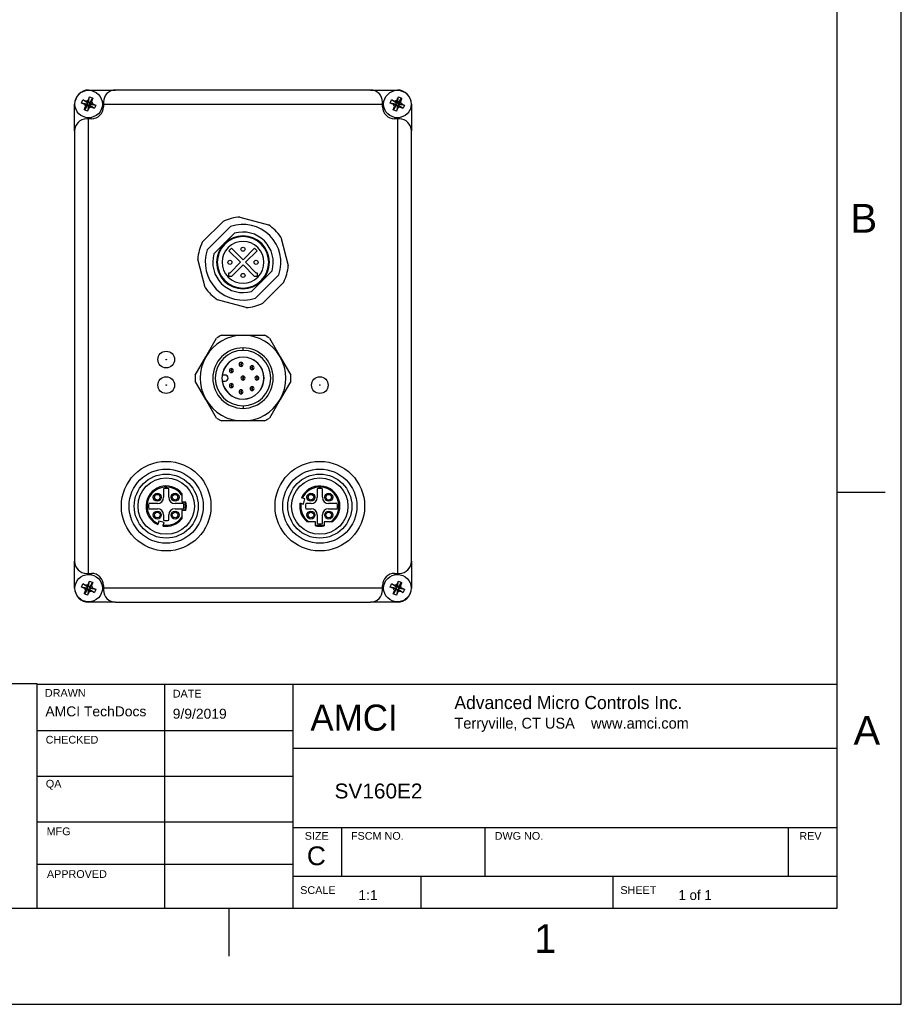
# Model space of a CAD drawing. Extents: x 0 to 21, y 0 to 16.
# Tile 3 of 4: x 14.1 to 21, y 0 to 7.7. Entities that reach past the tile are written whole.
import ezdxf

# ---------------------------------------------------------------- set-up
doc = ezdxf.new("R2010")
doc.units = 0
doc.header["$MEASUREMENT"] = 0
for name, color, linetype in [('CONTINUOUS', 7, 'CONTINUOUS'), ('TANGENT_EDGES', 7, 'CONTINUOUS'), ('VISIBLE', 7, 'CONTINUOUS')]:
    doc.layers.add(name, color=color, linetype=linetype)

# ---------------------------------------------------------------- blocks, each defined once
blk = doc.blocks.new('BLOCK0')
at = {"layer": 'CONTINUOUS'}
for p, q in [((21, 0), (21, 16)), ((20.5, 0.75), (20.5, 15.25)), ((20.5, 4), (20.875, 4)), ((14.25, 2.5021), (12.2228, 2.5021)), ((14.25, 2.5), (20.5, 2.5)), ((14.25, 0.75), (14.25, 2.5)), ((15.2463, 2.5), (15.2463, 0.75)), ((16.25, 0.75), (16.25, 2.5)), ((14.25, 2.1376), (16.25, 2.1376)), ((16.25, 2), (20.5, 2)), ((14.25, 1.7814), (16.25, 1.7814)), ((14.25, 1.4252), (16.25, 1.4252)), ((16.25, 1.38), (20.5, 1.38)), ((16.63, 1), (16.63, 1.38)), ((17.75, 1), (17.75, 1.38)), ((20.12, 1), (20.12, 1.38)), ((14.25, 1.0939), (16.25, 1.0939)), ((16.25, 1), (20.5, 1)), ((17.25, 0.75), (17.25, 1)), ((18.75, 0.75), (18.75, 1)), ((0.5, 0.75), (20.5, 0.75)), ((15.75, 0.375), (15.75, 0.75)), ((0, 0), (21, 0))]:
    blk.add_line(p, q, dxfattribs=at)
at = {"layer": 'CONTINUOUS', "attachment_point": 4}
for s, insert, char_height in [('{\\fArial|b0|i0|c0|p0;\\C7;B}{\\fArial|b0|i0|c0|p0;\\C7;}', (20.6026, 6.1387), 0.224044), ('{\\fArial|b0|i0|c0|p0;\\C7;DRAWN}{\\fArial|b0|i0|c0|p0;\\C7;}', (14.3114, 2.4323), 0.06032), ('{\\fArial|b0|i0|c0|p0;\\C7;DATE}{\\fArial|b0|i0|c0|p0;\\C7;}', (15.3098, 2.4262), 0.06032), ('{\\fZurich BlkEx BT|b0|i0|c0|p0;\\C7;Advanced Micro Controls Inc.}{\\fZurich BlkEx BT|b0|i0|c0|p0;\\C7;\\P}{\\fZurich BlkEx BT|b0|i0|c0|p0;\\C7;\\H0.8333333x;Terryville, CT USA    www.amci.com}{\\fMS Shell Dlg|b0|i0|c0|p0;\\C7;\\H0.75x;}', (17.5098, 2.2677), 0.1019406), ('{\\fArial|b0|i0|c0|p0;\\C7;AMCI TechDocs}{\\fArial|b0|i0|c0|p0;\\C7;}', (14.3153, 2.2873), 0.077554), ('{\\fArial|b0|i0|c0|p0;\\C7;9/9/2019}{\\fArial|b0|i0|c0|p0;\\C7;}', (15.3098, 2.2689), 0.077554), ('{\\fZurich BlkEx BT|b0|i0|c0|p0;\\C7;AMCI}{\\fMS Shell Dlg|b0|i0|c0|p0;\\C7;\\H0.375x;}', (16.3848, 2.2377), 0.203881), ('{\\fArial|b0|i0|c0|p0;\\C7;A}{\\fArial|b0|i0|c0|p0;\\C7;}', (20.6264, 2.1387), 0.224044), ('{\\fArial|b0|i0|c0|p0;\\C7;CHECKED}{\\fArial|b0|i0|c0|p0;\\C7;}', (14.3171, 2.0661), 0.06032), ('{\\fArial|b0|i0|c0|p0;\\C7;QA}{\\fArial|b0|i0|c0|p0;\\C7;}', (14.3185, 1.7144), 0.06032), ('{\\fArial|b0|i0|c0|p0;\\C7;SV160E2}{\\fArial|b0|i0|c0|p0;\\C7;}', (16.5737, 1.6651), 0.116331), ('{\\fArial|b0|i0|c0|p0;\\C7;MFG}{\\fArial|b0|i0|c0|p0;\\C7;}', (14.3248, 1.3506), 0.06032), ('{\\fArial|b0|i0|c0|p0;\\C7;SIZE}{\\fArial|b0|i0|c0|p0;\\C7;}', (16.3409, 1.3151), 0.06032), ('{\\fArial|b0|i0|c0|p0;\\C7;FSCM NO.}{\\fArial|b0|i0|c0|p0;\\C7;}', (16.7019, 1.3151), 0.06032), ('{\\fArial|b0|i0|c0|p0;\\C7;DWG NO.}{\\fArial|b0|i0|c0|p0;\\C7;}', (17.824, 1.3151), 0.06032), ('{\\fArial|b0|i0|c0|p0;\\C7;REV}{\\fArial|b0|i0|c0|p0;\\C7;}', (20.2035, 1.3151), 0.06032), ('{\\fArial|b0|i0|c0|p0;\\C7;C}{\\fArial|b0|i0|c0|p0;\\C7;}', (16.3576, 1.1588), 0.14649), ('{\\fArial|b0|i0|c0|p0;\\C7;}', (18.0357, 1.1449), 0.077554), ('{\\fArial|b0|i0|c0|p0;\\C7;APPROVED}{\\fArial|b0|i0|c0|p0;\\C7;}', (14.3272, 1.0169), 0.06032), ('{\\fArial|b0|i0|c0|p0;\\C7;SCALE}{\\fArial|b0|i0|c0|p0;\\C7;}', (16.3053, 0.8917), 0.06032), ('{\\fArial|b0|i0|c0|p0;\\C7;SHEET}{\\fArial|b0|i0|c0|p0;\\C7;}', (18.8058, 0.8917), 0.06032), ('{\\fArial|b0|i0|c0|p0;\\C7;1:1}{\\fMS Shell Dlg|b0|i0|c0|p0;\\C7;}', (16.7598, 0.8527), 0.077554), ('{\\fMS Shell Dlg|b0|i0|c0|p0;\\C7;1 of 1}{\\fMS Shell Dlg|b0|i0|c0|p0;\\C7;}', (19.2598, 0.8527), 0.077554), ('{\\fArial|b0|i0|c0|p0;\\C7;1}{\\fArial|b0|i0|c0|p0;\\C7;}', (18.1324, 0.5137), 0.224044)]:
    blk.add_mtext(s, dxfattribs=dict(at, insert=insert, char_height=char_height))

msp = doc.modelspace()

# ---------------------------------------------------------------- linework, layer by layer
at = {"layer": 'TANGENT_EDGES'}
for p, q in [((14.7686, 7.0313), (16.9486, 7.0313)), ((14.653, 3.3657), (14.653, 6.9157)), ((17.0642, 6.9157), (17.0642, 3.3657)), ((15.8586, 5.1072), (15.8586, 5.1269)), ((15.8435, 5.0137), (15.8435, 5.0019)), ((15.7678, 4.9654), (15.7678, 4.9536)), ((15.7678, 4.9457), (15.7678, 4.9339)), ((15.8435, 4.994), (15.8435, 4.9822)), ((15.9296, 4.9882), (15.9296, 4.9763)), ((15.9296, 4.9685), (15.9296, 4.9567)), ((15.7678, 4.8475), (15.7678, 4.8357)), ((15.8586, 4.9065), (15.8586, 4.8946)), ((15.8586, 4.8868), (15.8586, 4.875)), ((15.9668, 4.9065), (15.9668, 4.8946)), ((15.9668, 4.8868), (15.9668, 4.875)), ((15.7678, 4.8278), (15.7678, 4.816)), ((15.8435, 4.7992), (15.8435, 4.7874)), ((15.8435, 4.7796), (15.8435, 4.7677)), ((15.9296, 4.8247), (15.9296, 4.8129)), ((15.9296, 4.8051), (15.9296, 4.7932)), ((15.8586, 4.6742), (15.8586, 4.6545)), ((16.9486, 3.2501), (14.7686, 3.2501))]:
    msp.add_line(p, q, dxfattribs=at)
for centre in [(15.2586, 5.0357), (15.2586, 4.8357), (16.4586, 4.8357)]:
    msp.add_circle(centre, 0.00175, dxfattribs=at)
for centre, radius, start, end in [((15.8435, 4.9979), 0.00394, 90, 270), ((15.8435, 4.9979), 0.00394, 270, 90), ((15.7678, 4.9497), 0.00394, 90, 270), ((15.7678, 4.9497), 0.00394, 270, 90), ((15.9296, 4.9724), 0.00394, 90, 270), ((15.9296, 4.9724), 0.00394, 270, 90), ((15.8586, 4.8907), 0.00394, 90, 270), ((15.8586, 4.8907), 0.00394, 270, 90), ((15.9668, 4.8907), 0.00394, 90, 270), ((15.9668, 4.8907), 0.00394, 270, 90), ((15.7678, 4.8317), 0.00394, 90, 270), ((15.7678, 4.8317), 0.00394, 270, 90), ((15.8435, 4.7835), 0.00394, 90, 270), ((15.8435, 4.7835), 0.00394, 270, 90), ((15.9296, 4.809), 0.00394, 90, 270), ((15.9296, 4.809), 0.00394, 270, 90), ((15.2586, 3.8907), 0.1496, 35.3345, 245.55873), ((16.4586, 3.8907), 0.1496, 305.3345, 155.55873), ((15.2586, 3.8907), 0.1496, 346.68743, 13.31257), ((16.4586, 3.8907), 0.1496, 171.44127, 234.6655), ((15.2586, 3.8907), 0.1496, 261.44127, 324.6655), ((16.4586, 3.8907), 0.1496, 256.68743, 283.31257)]:
    msp.add_arc(centre, radius, start, end, dxfattribs=at)
at = {"layer": 'VISIBLE'}
for p, q in [((14.6528, 7.0442), (14.661, 7.0865)), ((14.653, 7.1407), (14.8626, 7.1407)), ((14.6622, 7.0403), (14.6863, 7.0759)), ((16.8546, 7.1407), (14.8626, 7.1407)), ((16.8546, 7.1407), (17.0642, 7.1407)), ((17.064, 7.0442), (17.0722, 7.0865)), ((17.0734, 7.0403), (17.0975, 7.0759)), ((14.5436, 6.8217), (14.5436, 7.0313)), ((14.6401, 7.0311), (14.5978, 7.0393)), ((14.644, 7.0406), (14.6083, 7.0647)), ((14.6437, 7.0224), (14.6196, 6.9867)), ((14.6459, 7.0287), (14.6234, 7.0279)), ((14.6461, 7.0282), (14.6297, 7.0129)), ((14.6498, 7.0381), (14.6345, 7.0546)), ((14.644, 7.0406), (14.6401, 7.0311)), ((14.6401, 7.0311), (14.6459, 7.0287)), ((14.6461, 7.0282), (14.6437, 7.0224)), ((14.6437, 7.0224), (14.6532, 7.0184)), ((14.6498, 7.0381), (14.644, 7.0406)), ((14.6532, 7.0184), (14.645, 6.9761)), ((14.6459, 7.0287), (14.6461, 7.0282)), ((14.6503, 7.0384), (14.6495, 7.0608)), ((14.6503, 7.0384), (14.6498, 7.0381)), ((14.6528, 7.0442), (14.6503, 7.0384)), ((14.6622, 7.0403), (14.6528, 7.0442)), ((14.6532, 7.0184), (14.6556, 7.0243)), ((14.6556, 7.0243), (14.6561, 7.0245)), ((14.6556, 7.0243), (14.6564, 7.0018)), ((14.6561, 7.0245), (14.6619, 7.0221)), ((14.6561, 7.0245), (14.6714, 7.008)), ((14.6598, 7.0344), (14.6763, 7.0497)), ((14.6598, 7.0344), (14.6622, 7.0403)), ((14.66, 7.0339), (14.6598, 7.0344)), ((14.66, 7.0339), (14.6825, 7.0347)), ((14.6658, 7.0315), (14.66, 7.0339)), ((14.6619, 7.0221), (14.6658, 7.0315)), ((14.6619, 7.0221), (14.6976, 6.9979)), ((14.6658, 7.0315), (14.7081, 7.0233)), ((14.7686, 7.0467), (14.7686, 7.0313)), ((14.7686, 7.0313), (14.7686, 7.0097)), ((16.9486, 7.0313), (16.9486, 7.0467)), ((16.9486, 7.0097), (16.9486, 7.0313)), ((17.0513, 7.0311), (17.009, 7.0393)), ((17.0552, 7.0406), (17.0195, 7.0647)), ((17.0549, 7.0224), (17.0308, 6.9867)), ((17.0571, 7.0287), (17.0346, 7.0279)), ((17.0573, 7.0282), (17.0409, 7.0129)), ((17.061, 7.0381), (17.0457, 7.0546)), ((17.0552, 7.0406), (17.0513, 7.0311)), ((17.0513, 7.0311), (17.0571, 7.0287)), ((17.0573, 7.0282), (17.0549, 7.0224)), ((17.0549, 7.0224), (17.0644, 7.0184)), ((17.061, 7.0381), (17.0552, 7.0406)), ((17.0644, 7.0184), (17.0562, 6.9761)), ((17.0571, 7.0287), (17.0573, 7.0282)), ((17.0615, 7.0384), (17.0607, 7.0608)), ((17.0615, 7.0384), (17.061, 7.0381)), ((17.064, 7.0442), (17.0615, 7.0384)), ((17.0734, 7.0403), (17.064, 7.0442)), ((17.0644, 7.0184), (17.0668, 7.0243)), ((17.0668, 7.0243), (17.0673, 7.0245)), ((17.0668, 7.0243), (17.0676, 7.0018)), ((17.0673, 7.0245), (17.0826, 7.008)), ((17.0673, 7.0245), (17.0731, 7.0221)), ((17.071, 7.0344), (17.0875, 7.0497)), ((17.071, 7.0344), (17.0734, 7.0403)), ((17.0712, 7.0339), (17.071, 7.0344)), ((17.0712, 7.0339), (17.0937, 7.0347)), ((17.077, 7.0315), (17.0712, 7.0339)), ((17.0731, 7.0221), (17.077, 7.0315)), ((17.0731, 7.0221), (17.1088, 6.9979)), ((17.077, 7.0315), (17.1193, 7.0233)), ((17.1736, 7.0313), (17.1736, 6.8217)), ((14.653, 6.9157), (14.6376, 6.9157)), ((14.6746, 6.9157), (14.653, 6.9157)), ((17.0642, 6.9157), (17.0426, 6.9157)), ((17.0796, 6.9157), (17.0642, 6.9157)), ((14.5436, 6.8217), (14.5436, 3.4597)), ((17.1736, 3.4597), (17.1736, 6.8217)), ((15.5405, 5.9512), (15.7034, 6.1135)), ((15.8348, 6.1485), (16.0568, 6.0887)), ((15.7617, 6.0739), (15.5796, 5.8919)), ((15.7933, 6.022), (15.7124, 5.9412)), ((15.7124, 5.9412), (15.6315, 5.8603)), ((16.1528, 5.9924), (16.212, 5.7701)), ((15.7491, 5.886), (15.7686, 5.9055)), ((15.8401, 5.795), (15.7491, 5.886)), ((15.7686, 5.9055), (15.8586, 5.8155)), ((15.8586, 5.8155), (15.9485, 5.9055)), ((15.968, 5.886), (15.877, 5.795)), ((15.9485, 5.9055), (15.968, 5.886)), ((15.5643, 5.5976), (15.5051, 5.8199)), ((15.7572, 5.7121), (15.8401, 5.795)), ((15.8586, 5.7745), (15.7686, 5.6845)), ((15.9485, 5.6845), (15.8586, 5.7745)), ((15.877, 5.795), (15.9599, 5.7121)), ((15.7491, 5.6845), (15.7491, 5.7121)), ((15.7491, 5.7121), (15.7572, 5.7121)), ((15.9555, 5.5161), (16.1375, 5.6981)), ((15.9599, 5.7121), (15.968, 5.7121)), ((15.968, 5.7121), (15.968, 5.6845)), ((16.0047, 5.6488), (16.0856, 5.7297)), ((15.7686, 5.6845), (15.7491, 5.6845)), ((15.9239, 5.568), (16.0047, 5.6488)), ((15.968, 5.6845), (15.9485, 5.6845)), ((16.1766, 5.6388), (16.0138, 5.4765)), ((15.8823, 5.4415), (15.6603, 5.5013)), ((15.5687, 5.058), (15.6523, 5.2027)), ((15.6915, 5.2253), (15.8586, 5.2253)), ((15.8586, 5.2253), (16.0256, 5.2253)), ((16.0649, 5.2027), (16.1484, 5.058)), ((15.4852, 4.9134), (15.5687, 5.058)), ((16.1484, 5.058), (16.2319, 4.9134)), ((15.5687, 4.7234), (15.4852, 4.868)), ((15.7188, 4.9143), (15.6969, 4.9143)), ((15.6969, 4.8671), (15.7188, 4.8671)), ((16.2319, 4.868), (16.1484, 4.7234)), ((15.6523, 4.5787), (15.5687, 4.7234)), ((16.1484, 4.7234), (16.0649, 4.5787)), ((15.8586, 4.5561), (15.6915, 4.5561)), ((16.0256, 4.5561), (15.8586, 4.5561)), ((15.2389, 4.0271), (15.2389, 3.9596)), ((15.2782, 3.9596), (15.2782, 4.0271)), ((16.4389, 4.0271), (16.4389, 3.9596)), ((16.4782, 3.9596), (16.4782, 4.0271)), ((15.3806, 3.9902), (15.3806, 3.9772)), ((15.3806, 3.9772), (15.3806, 3.9252)), ((15.3806, 3.9252), (15.4041, 3.9252)), ((15.4041, 3.9252), (15.4122, 3.9252)), ((16.3224, 3.9526), (16.3147, 3.9549)), ((16.3417, 3.9469), (16.3224, 3.9526)), ((16.33, 3.9072), (16.3417, 3.9469)), ((15.1897, 3.9104), (15.1222, 3.9104)), ((15.1222, 3.871), (15.1897, 3.871)), ((15.3949, 3.9104), (15.3275, 3.9104)), ((15.3275, 3.871), (15.3949, 3.871)), ((15.4041, 3.8563), (15.3806, 3.8563)), ((15.3806, 3.8563), (15.3806, 3.8042)), ((15.4122, 3.8563), (15.4041, 3.8563)), ((16.303, 3.9152), (16.3106, 3.913)), ((16.3106, 3.913), (16.33, 3.9072)), ((16.3897, 3.9104), (16.3481, 3.9104)), ((16.3481, 3.871), (16.3897, 3.871)), ((16.5949, 3.9104), (16.5275, 3.9104)), ((16.5275, 3.871), (16.5949, 3.871)), ((15.2024, 3.7739), (15.1967, 3.7545)), ((15.242, 3.7621), (15.2024, 3.7739)), ((15.2389, 3.8218), (15.2389, 3.7802)), ((15.2782, 3.7802), (15.2782, 3.8218)), ((15.3806, 3.8042), (15.3806, 3.792)), ((15.3806, 3.792), (15.3806, 3.7912)), ((16.3599, 3.7687), (16.359, 3.7687)), ((16.372, 3.7687), (16.3599, 3.7687)), ((16.4241, 3.7687), (16.372, 3.7687)), ((16.4241, 3.7451), (16.4241, 3.7687)), ((16.4389, 3.8218), (16.4389, 3.7543)), ((16.4782, 3.7543), (16.4782, 3.8218)), ((16.493, 3.7687), (16.493, 3.7451)), ((16.5451, 3.7687), (16.493, 3.7687)), ((16.5581, 3.7687), (16.5451, 3.7687)), ((15.1967, 3.7545), (15.1944, 3.7469)), ((15.234, 3.7351), (15.2363, 3.7428)), ((15.2363, 3.7428), (15.242, 3.7621)), ((16.4241, 3.737), (16.4241, 3.7451)), ((16.493, 3.7451), (16.493, 3.737)), ((14.5436, 3.2501), (14.5436, 3.4597)), ((17.1736, 3.4597), (17.1736, 3.2501)), ((14.6376, 3.3657), (14.653, 3.3657)), ((14.653, 3.3657), (14.6746, 3.3657)), ((17.0426, 3.3657), (17.0642, 3.3657)), ((17.0642, 3.3657), (17.0796, 3.3657)), ((14.6401, 3.2499), (14.5978, 3.2581)), ((14.644, 3.2594), (14.6083, 3.2835)), ((14.6437, 3.2412), (14.6196, 3.2055)), ((14.6459, 3.2475), (14.6234, 3.2467)), ((14.6461, 3.247), (14.6297, 3.2317)), ((14.6498, 3.2569), (14.6345, 3.2734)), ((14.644, 3.2594), (14.6401, 3.2499)), ((14.6401, 3.2499), (14.6459, 3.2475)), ((14.6461, 3.247), (14.6437, 3.2412)), ((14.6437, 3.2412), (14.6532, 3.2372)), ((14.6498, 3.2569), (14.644, 3.2594)), ((14.6532, 3.2372), (14.645, 3.1949)), ((14.6459, 3.2475), (14.6461, 3.247)), ((14.6503, 3.2572), (14.6495, 3.2796)), ((14.6503, 3.2572), (14.6498, 3.2569)), ((14.6528, 3.263), (14.6503, 3.2572)), ((14.6528, 3.263), (14.661, 3.3053)), ((14.6622, 3.2591), (14.6528, 3.263)), ((14.6532, 3.2372), (14.6556, 3.2431)), ((14.6556, 3.2431), (14.6561, 3.2433)), ((14.6556, 3.2431), (14.6564, 3.2206)), ((14.6561, 3.2433), (14.6619, 3.2409)), ((14.6561, 3.2433), (14.6714, 3.2268)), ((14.6598, 3.2532), (14.6763, 3.2685)), ((14.6598, 3.2532), (14.6622, 3.2591)), ((14.66, 3.2527), (14.6598, 3.2532)), ((14.66, 3.2527), (14.6825, 3.2535)), ((14.6658, 3.2503), (14.66, 3.2527)), ((14.6619, 3.2409), (14.6658, 3.2503)), ((14.6619, 3.2409), (14.6976, 3.2167)), ((14.6622, 3.2591), (14.6863, 3.2947)), ((14.6658, 3.2503), (14.7081, 3.2421)), ((14.7686, 3.2717), (14.7686, 3.2501)), ((14.7686, 3.2501), (14.7686, 3.2347)), ((16.9486, 3.2501), (16.9486, 3.2717)), ((16.9486, 3.2347), (16.9486, 3.2501)), ((17.0513, 3.2499), (17.009, 3.2581)), ((17.0552, 3.2594), (17.0195, 3.2835)), ((17.0549, 3.2412), (17.0308, 3.2055)), ((17.0571, 3.2475), (17.0346, 3.2467)), ((17.0573, 3.247), (17.0409, 3.2317)), ((17.061, 3.2569), (17.0457, 3.2734)), ((17.0552, 3.2594), (17.0513, 3.2499)), ((17.0513, 3.2499), (17.0571, 3.2475)), ((17.0573, 3.247), (17.0549, 3.2412)), ((17.0549, 3.2412), (17.0644, 3.2372)), ((17.061, 3.2569), (17.0552, 3.2594)), ((17.0644, 3.2372), (17.0562, 3.1949)), ((17.0571, 3.2475), (17.0573, 3.247)), ((17.0615, 3.2572), (17.0607, 3.2796)), ((17.0615, 3.2572), (17.061, 3.2569)), ((17.064, 3.263), (17.0615, 3.2572)), ((17.064, 3.263), (17.0722, 3.3053)), ((17.0734, 3.2591), (17.064, 3.263)), ((17.0644, 3.2372), (17.0668, 3.2431)), ((17.0668, 3.2431), (17.0673, 3.2433)), ((17.0668, 3.2431), (17.0676, 3.2206)), ((17.0673, 3.2433), (17.0826, 3.2268)), ((17.0673, 3.2433), (17.0731, 3.2409)), ((17.071, 3.2532), (17.0875, 3.2685)), ((17.071, 3.2532), (17.0734, 3.2591)), ((17.0712, 3.2527), (17.071, 3.2532)), ((17.0712, 3.2527), (17.0937, 3.2535)), ((17.077, 3.2503), (17.0712, 3.2527)), ((17.0731, 3.2409), (17.077, 3.2503)), ((17.0731, 3.2409), (17.1088, 3.2167)), ((17.0734, 3.2591), (17.0975, 3.2947)), ((17.077, 3.2503), (17.1193, 3.2421)), ((14.8626, 3.1407), (14.653, 3.1407)), ((14.8626, 3.1407), (16.8546, 3.1407)), ((17.0642, 3.1407), (16.8546, 3.1407))]:
    msp.add_line(p, q, dxfattribs=at)
for centre, radius in [((14.653, 7.0313), 0.1071), ((17.0642, 7.0313), 0.1071), ((15.8586, 5.8974), 0.0157), ((15.7562, 5.795), 0.0157), ((15.9609, 5.795), 0.0157), ((15.8586, 5.6926), 0.0157), ((15.2586, 5.0357), 0.065), ((15.2586, 4.8357), 0.065), ((16.4586, 4.8357), 0.065), ((15.2586, 3.8907), 0.35), ((16.4586, 3.8907), 0.35), ((15.2586, 3.8907), 0.29), ((16.4586, 3.8907), 0.29), ((15.2586, 3.8907), 0.25), ((15.2586, 3.8907), 0.22), ((16.4586, 3.8907), 0.25), ((16.4586, 3.8907), 0.22), ((15.1889, 3.9604), 0.0315), ((15.1889, 3.9604), 0.0217), ((15.3282, 3.9604), 0.0315), ((15.3282, 3.9604), 0.0217), ((16.3889, 3.9604), 0.0315), ((16.3889, 3.9604), 0.0217), ((16.5282, 3.9604), 0.0315), ((16.5282, 3.9604), 0.0217), ((15.1889, 3.821), 0.0315), ((15.3282, 3.821), 0.0315), ((16.3889, 3.821), 0.0315), ((16.5282, 3.821), 0.0315), ((15.1889, 3.821), 0.0217), ((15.3282, 3.821), 0.0217), ((16.3889, 3.821), 0.0217), ((16.5282, 3.821), 0.0217), ((14.653, 3.2501), 0.1071), ((17.0642, 3.2501), 0.1071)]:
    msp.add_circle(centre, radius, dxfattribs=at)
for centre, radius, start, end in [((14.653, 7.0313), 0.1094, 90, 180), ((14.8626, 7.0467), 0.094, 90, 180), ((16.8546, 7.0467), 0.094, 0, 90), ((17.0642, 7.0313), 0.1094, 0, 90), ((14.6746, 7.0097), 0.094, 270, 0), ((17.0426, 7.0097), 0.094, 180, 270), ((14.6376, 6.8217), 0.094, 90, 180), ((17.0796, 6.8217), 0.094, 0, 90), ((15.8586, 5.795), 0.3543, 93.84831, 115.97637), ((15.8586, 5.795), 0.2953, 45, 109.15807), ((15.8586, 5.795), 0.3543, 33.84831, 55.97637), ((15.8586, 5.795), 0.2067, 45, 225), ((15.8586, 5.795), 0.2362, 45, 106.04498), ((15.8586, 5.795), 0.2953, 340.84193, 45), ((15.8586, 5.795), 0.3543, 153.84831, 175.97637), ((15.8586, 5.795), 0.2008, 45, 225), ((15.8586, 5.795), 0.1634, 45, 225), ((15.8586, 5.795), 0.2067, 225, 45), ((15.8586, 5.795), 0.2008, 225, 45), ((15.8586, 5.795), 0.2362, 343.95502, 45), ((15.8586, 5.795), 0.2953, 160.84193, 225), ((15.8586, 5.795), 0.2362, 163.95502, 225), ((15.8586, 5.795), 0.1634, 225, 45), ((15.8586, 5.795), 0.3543, 333.84831, 355.97637), ((15.8586, 5.795), 0.2362, 225, 286.04498), ((15.8586, 5.795), 0.3543, 213.84831, 235.97637), ((15.8586, 5.795), 0.2953, 225, 289.15807), ((15.8586, 5.795), 0.3543, 273.84831, 295.97637), ((15.8586, 4.8907), 0.3346, 90, 150), ((15.8586, 4.8907), 0.374, 116.52535, 123.47465), ((15.8586, 4.8907), 0.3346, 30, 90), ((15.8586, 4.8907), 0.374, 56.52535, 63.47465), ((15.8586, 4.8907), 0.2362, 90, 270), ((15.8586, 4.8907), 0.2165, 90, 270), ((15.8586, 4.8907), 0.2362, 270, 90), ((15.8586, 4.8907), 0.2165, 270, 90), ((15.8586, 4.8907), 0.3346, 150, 210), ((15.8586, 4.8907), 0.1644, 90, 270), ((15.8586, 4.8907), 0.1634, 90, 171.68714), ((15.8435, 4.9979), 0.0157, 90, 270), ((15.8435, 4.9979), 0.0157, 270, 90), ((15.8586, 4.8907), 0.1644, 270, 90), ((15.8586, 4.8907), 0.1634, 270, 90), ((15.8586, 4.8907), 0.3346, 330, 30), ((15.7678, 4.9497), 0.0157, 90, 270), ((15.7678, 4.9497), 0.0157, 270, 90), ((15.9296, 4.9724), 0.0157, 90, 270), ((15.9296, 4.9724), 0.0157, 270, 90), ((15.8586, 4.8907), 0.374, 176.52535, 183.47465), ((15.8586, 4.8907), 0.1634, 188.31286, 270), ((15.7188, 4.8907), 0.0236, 270, 90), ((15.7678, 4.8317), 0.0157, 90, 270), ((15.7678, 4.8317), 0.0157, 270, 90), ((15.8586, 4.8907), 0.0157, 90, 270), ((15.8586, 4.8907), 0.0157, 270, 90), ((15.9668, 4.8907), 0.0157, 90, 270), ((15.9668, 4.8907), 0.0157, 270, 90), ((15.8586, 4.8907), 0.374, 356.52535, 3.47465), ((15.8435, 4.7835), 0.0157, 90, 270), ((15.8435, 4.7835), 0.0157, 270, 90), ((15.9296, 4.809), 0.0157, 90, 270), ((15.9296, 4.809), 0.0157, 270, 90), ((15.8586, 4.8907), 0.3346, 210, 270), ((15.8586, 4.8907), 0.3346, 270, 330), ((15.8586, 4.8907), 0.374, 236.52535, 243.47465), ((15.8586, 4.8907), 0.374, 296.52535, 303.47465), ((15.2586, 3.8907), 0.1575, 39.19497, 245.95817), ((15.2586, 3.8907), 0.1378, 81.78679, 98.21321), ((16.4586, 3.8907), 0.1575, 309.19497, 155.95817), ((16.4586, 3.8907), 0.1378, 81.78679, 98.21321), ((15.1897, 3.9596), 0.0492, 270, 0), ((15.3275, 3.9596), 0.0492, 180, 270), ((15.2586, 3.8907), 0.1575, 347.36437, 12.63563), ((16.3897, 3.9596), 0.0492, 270, 360), ((16.5275, 3.9596), 0.0492, 180, 270), ((15.2586, 3.8907), 0.1378, 171.78679, 188.21321), ((15.1897, 3.8218), 0.0492, 0, 90), ((15.3275, 3.8218), 0.0492, 90, 180), ((15.2586, 3.8907), 0.1378, 351.78679, 8.21321), ((16.4586, 3.8907), 0.1575, 171.04183, 230.80503), ((16.4586, 3.8907), 0.1122, 169.89582, 190.10418), ((16.3897, 3.8218), 0.0492, 0, 90), ((16.5275, 3.8218), 0.0492, 90, 180), ((16.4586, 3.8907), 0.1378, 351.78679, 8.21321), ((15.2586, 3.8907), 0.1575, 261.04183, 320.80503), ((15.2586, 3.8907), 0.1122, 259.89582, 280.10418), ((16.4586, 3.8907), 0.1575, 257.36437, 282.63563), ((16.4586, 3.8907), 0.1378, 261.78679, 278.21321), ((14.6376, 3.4597), 0.094, 180, 270), ((17.0796, 3.4597), 0.094, 270, 0), ((14.6746, 3.2717), 0.094, 0, 90), ((17.0426, 3.2717), 0.094, 90, 180), ((14.653, 3.2501), 0.1094, 180, 270), ((14.8626, 3.2347), 0.094, 180, 270), ((16.8546, 3.2347), 0.094, 270, 0), ((17.0642, 3.2501), 0.1094, 270, 0)]:
    msp.add_arc(centre, radius, start, end, dxfattribs=at)
for points, knots in [([(14.6495, 7.0608), (14.6515, 7.0653), (14.6535, 7.0698), (14.6573, 7.0784), (14.6591, 7.0824), (14.661, 7.0865)], [0, 0, 0, 0, 0.03769119, 0.03769119, 0.07259017, 0.07259017, 0.07259017, 0.07259017]), ([(14.661, 7.0865), (14.6653, 7.0849), (14.6695, 7.0832), (14.678, 7.0797), (14.6822, 7.0779), (14.6863, 7.0759)], [0, 0, 0, 0, 0.03491193, 0.03491193, 0.06984553, 0.06984553, 0.06984553, 0.06984553]), ([(14.6863, 7.0759), (14.6848, 7.0718), (14.6832, 7.0677), (14.6799, 7.059), (14.6781, 7.0543), (14.6763, 7.0497)], [0, 0, 0, 0, 0.03447207, 0.03447207, 0.07259019, 0.07259019, 0.07259019, 0.07259019]), ([(17.0607, 7.0608), (17.0627, 7.0653), (17.0647, 7.0698), (17.0685, 7.0784), (17.0703, 7.0824), (17.0722, 7.0865)], [0, 0, 0, 0, 0.03769119, 0.03769119, 0.07259017, 0.07259017, 0.07259017, 0.07259017]), ([(17.0722, 7.0865), (17.0765, 7.0849), (17.0807, 7.0832), (17.0892, 7.0797), (17.0934, 7.0779), (17.0975, 7.0759)], [0, 0, 0, 0, 0.03491193, 0.03491193, 0.06984553, 0.06984553, 0.06984553, 0.06984553]), ([(17.0975, 7.0759), (17.096, 7.0718), (17.0944, 7.0677), (17.0911, 7.059), (17.0893, 7.0543), (17.0875, 7.0497)], [0, 0, 0, 0, 0.03447207, 0.03447207, 0.07259019, 0.07259019, 0.07259019, 0.07259019]), ([(14.5978, 7.0393), (14.5994, 7.0436), (14.6011, 7.0479), (14.6046, 7.0563), (14.6064, 7.0605), (14.6083, 7.0647)], [0, 0, 0, 0, 0.03491193, 0.03491193, 0.06984553, 0.06984553, 0.06984553, 0.06984553]), ([(14.6234, 7.0279), (14.6189, 7.0298), (14.6145, 7.0318), (14.6059, 7.0356), (14.6018, 7.0375), (14.5978, 7.0393)], [0, 0, 0, 0, 0.03769119, 0.03769119, 0.07259017, 0.07259017, 0.07259017, 0.07259017]), ([(14.6083, 7.0647), (14.6124, 7.0632), (14.6166, 7.0616), (14.6253, 7.0582), (14.6299, 7.0564), (14.6345, 7.0546)], [0, 0, 0, 0, 0.03447207, 0.03447207, 0.07259019, 0.07259019, 0.07259019, 0.07259019]), ([(14.6196, 6.9867), (14.6211, 6.9908), (14.6227, 6.9949), (14.626, 7.0036), (14.6278, 7.0083), (14.6297, 7.0129)], [0, 0, 0, 0, 0.03447207, 0.03447207, 0.07259019, 0.07259019, 0.07259019, 0.07259019]), ([(14.6297, 7.0129), (14.6286, 7.0154), (14.6275, 7.0179), (14.6255, 7.0229), (14.6245, 7.0254), (14.6234, 7.0279)], [0, 0, 0, 0, 0.02060525, 0.02060525, 0.0412124, 0.0412124, 0.0412124, 0.0412124]), ([(14.6345, 7.0546), (14.637, 7.0557), (14.6395, 7.0567), (14.6445, 7.0588), (14.647, 7.0598), (14.6495, 7.0608)], [0, 0, 0, 0, 0.02060525, 0.02060525, 0.0412124, 0.0412124, 0.0412124, 0.0412124]), ([(14.6564, 7.0018), (14.6544, 6.9973), (14.6525, 6.9928), (14.6486, 6.9843), (14.6468, 6.9802), (14.645, 6.9761)], [0, 0, 0, 0, 0.03769119, 0.03769119, 0.07259017, 0.07259017, 0.07259017, 0.07259017]), ([(14.6714, 7.008), (14.6689, 7.0069), (14.6664, 7.0059), (14.6614, 7.0038), (14.6589, 7.0028), (14.6564, 7.0018)], [0, 0, 0, 0, 0.02060525, 0.02060525, 0.0412124, 0.0412124, 0.0412124, 0.0412124]), ([(14.6976, 6.9979), (14.6935, 6.9995), (14.6894, 7.001), (14.6806, 7.0044), (14.676, 7.0062), (14.6714, 7.008)], [0, 0, 0, 0, 0.03447207, 0.03447207, 0.07259019, 0.07259019, 0.07259019, 0.07259019]), ([(14.6763, 7.0497), (14.6773, 7.0472), (14.6784, 7.0447), (14.6804, 7.0397), (14.6815, 7.0372), (14.6825, 7.0347)], [0, 0, 0, 0, 0.02060525, 0.02060525, 0.0412124, 0.0412124, 0.0412124, 0.0412124]), ([(14.6825, 7.0347), (14.687, 7.0328), (14.6915, 7.0308), (14.7, 7.027), (14.7041, 7.0251), (14.7081, 7.0233)], [0, 0, 0, 0, 0.03769119, 0.03769119, 0.07259017, 0.07259017, 0.07259017, 0.07259017]), ([(14.7081, 7.0233), (14.7065, 7.019), (14.7049, 7.0147), (14.7014, 7.0063), (14.6995, 7.0021), (14.6976, 6.9979)], [0, 0, 0, 0, 0.03491193, 0.03491193, 0.06984553, 0.06984553, 0.06984553, 0.06984553]), ([(17.009, 7.0393), (17.0106, 7.0436), (17.0123, 7.0479), (17.0158, 7.0563), (17.0176, 7.0605), (17.0195, 7.0647)], [0, 0, 0, 0, 0.03491193, 0.03491193, 0.06984553, 0.06984553, 0.06984553, 0.06984553]), ([(17.0346, 7.0279), (17.0301, 7.0298), (17.0257, 7.0318), (17.0171, 7.0356), (17.013, 7.0375), (17.009, 7.0393)], [0, 0, 0, 0, 0.03769119, 0.03769119, 0.07259017, 0.07259017, 0.07259017, 0.07259017]), ([(17.0195, 7.0647), (17.0236, 7.0632), (17.0278, 7.0616), (17.0365, 7.0582), (17.0411, 7.0564), (17.0457, 7.0546)], [0, 0, 0, 0, 0.03447207, 0.03447207, 0.07259019, 0.07259019, 0.07259019, 0.07259019]), ([(17.0308, 6.9867), (17.0323, 6.9908), (17.0339, 6.9949), (17.0372, 7.0036), (17.039, 7.0083), (17.0409, 7.0129)], [0, 0, 0, 0, 0.03447207, 0.03447207, 0.07259019, 0.07259019, 0.07259019, 0.07259019]), ([(17.0409, 7.0129), (17.0398, 7.0154), (17.0387, 7.0179), (17.0367, 7.0229), (17.0357, 7.0254), (17.0346, 7.0279)], [0, 0, 0, 0, 0.02060525, 0.02060525, 0.0412124, 0.0412124, 0.0412124, 0.0412124]), ([(17.0457, 7.0546), (17.0482, 7.0557), (17.0507, 7.0567), (17.0557, 7.0588), (17.0582, 7.0598), (17.0607, 7.0608)], [0, 0, 0, 0, 0.02060525, 0.02060525, 0.0412124, 0.0412124, 0.0412124, 0.0412124]), ([(17.0676, 7.0018), (17.0656, 6.9973), (17.0637, 6.9928), (17.0598, 6.9843), (17.058, 6.9802), (17.0562, 6.9761)], [0, 0, 0, 0, 0.03769119, 0.03769119, 0.07259017, 0.07259017, 0.07259017, 0.07259017]), ([(17.0826, 7.008), (17.0801, 7.0069), (17.0776, 7.0059), (17.0726, 7.0038), (17.0701, 7.0028), (17.0676, 7.0018)], [0, 0, 0, 0, 0.02060525, 0.02060525, 0.0412124, 0.0412124, 0.0412124, 0.0412124]), ([(17.1088, 6.9979), (17.1047, 6.9995), (17.1006, 7.001), (17.0918, 7.0044), (17.0872, 7.0062), (17.0826, 7.008)], [0, 0, 0, 0, 0.03447207, 0.03447207, 0.07259019, 0.07259019, 0.07259019, 0.07259019]), ([(17.0875, 7.0497), (17.0885, 7.0472), (17.0896, 7.0447), (17.0916, 7.0397), (17.0927, 7.0372), (17.0937, 7.0347)], [0, 0, 0, 0, 0.02060525, 0.02060525, 0.0412124, 0.0412124, 0.0412124, 0.0412124]), ([(17.0937, 7.0347), (17.0982, 7.0328), (17.1027, 7.0308), (17.1112, 7.027), (17.1153, 7.0251), (17.1193, 7.0233)], [0, 0, 0, 0, 0.03769119, 0.03769119, 0.07259017, 0.07259017, 0.07259017, 0.07259017]), ([(17.1193, 7.0233), (17.1177, 7.019), (17.1161, 7.0147), (17.1126, 7.0063), (17.1107, 7.0021), (17.1088, 6.9979)], [0, 0, 0, 0, 0.03491193, 0.03491193, 0.06984553, 0.06984553, 0.06984553, 0.06984553]), ([(14.645, 6.9761), (14.6407, 6.9777), (14.6364, 6.9794), (14.6279, 6.9829), (14.6237, 6.9847), (14.6196, 6.9867)], [0, 0, 0, 0, 0.03491193, 0.03491193, 0.06984553, 0.06984553, 0.06984553, 0.06984553]), ([(17.0562, 6.9761), (17.0519, 6.9777), (17.0476, 6.9794), (17.0391, 6.9829), (17.0349, 6.9847), (17.0308, 6.9867)], [0, 0, 0, 0, 0.03491193, 0.03491193, 0.06984553, 0.06984553, 0.06984553, 0.06984553]), ([(14.5978, 3.2581), (14.5994, 3.2624), (14.6011, 3.2667), (14.6046, 3.2751), (14.6064, 3.2793), (14.6083, 3.2835)], [0, 0, 0, 0, 0.03491193, 0.03491193, 0.06984553, 0.06984553, 0.06984553, 0.06984553]), ([(14.6234, 3.2467), (14.6189, 3.2486), (14.6145, 3.2506), (14.6059, 3.2544), (14.6018, 3.2563), (14.5978, 3.2581)], [0, 0, 0, 0, 0.03769119, 0.03769119, 0.07259017, 0.07259017, 0.07259017, 0.07259017]), ([(14.6083, 3.2835), (14.6124, 3.282), (14.6166, 3.2804), (14.6253, 3.277), (14.6299, 3.2752), (14.6345, 3.2734)], [0, 0, 0, 0, 0.03447207, 0.03447207, 0.07259019, 0.07259019, 0.07259019, 0.07259019]), ([(14.6196, 3.2055), (14.6211, 3.2096), (14.6227, 3.2137), (14.626, 3.2224), (14.6278, 3.2271), (14.6297, 3.2317)], [0, 0, 0, 0, 0.03447207, 0.03447207, 0.07259019, 0.07259019, 0.07259019, 0.07259019]), ([(14.6297, 3.2317), (14.6286, 3.2342), (14.6275, 3.2367), (14.6255, 3.2417), (14.6245, 3.2442), (14.6234, 3.2467)], [0, 0, 0, 0, 0.02060525, 0.02060525, 0.0412124, 0.0412124, 0.0412124, 0.0412124]), ([(14.6345, 3.2734), (14.637, 3.2745), (14.6395, 3.2755), (14.6445, 3.2776), (14.647, 3.2786), (14.6495, 3.2796)], [0, 0, 0, 0, 0.02060525, 0.02060525, 0.0412124, 0.0412124, 0.0412124, 0.0412124]), ([(14.6495, 3.2796), (14.6515, 3.2841), (14.6535, 3.2886), (14.6573, 3.2972), (14.6591, 3.3012), (14.661, 3.3053)], [0, 0, 0, 0, 0.03769119, 0.03769119, 0.07259017, 0.07259017, 0.07259017, 0.07259017]), ([(14.661, 3.3053), (14.6653, 3.3037), (14.6695, 3.302), (14.678, 3.2985), (14.6822, 3.2967), (14.6863, 3.2947)], [0, 0, 0, 0, 0.03491193, 0.03491193, 0.06984553, 0.06984553, 0.06984553, 0.06984553]), ([(14.6863, 3.2947), (14.6848, 3.2906), (14.6832, 3.2865), (14.6799, 3.2778), (14.6781, 3.2731), (14.6763, 3.2685)], [0, 0, 0, 0, 0.03447207, 0.03447207, 0.07259019, 0.07259019, 0.07259019, 0.07259019]), ([(14.6763, 3.2685), (14.6773, 3.266), (14.6784, 3.2635), (14.6804, 3.2585), (14.6815, 3.256), (14.6825, 3.2535)], [0, 0, 0, 0, 0.02060525, 0.02060525, 0.0412124, 0.0412124, 0.0412124, 0.0412124]), ([(14.6825, 3.2535), (14.687, 3.2516), (14.6915, 3.2496), (14.7, 3.2458), (14.7041, 3.2439), (14.7081, 3.2421)], [0, 0, 0, 0, 0.03769119, 0.03769119, 0.07259017, 0.07259017, 0.07259017, 0.07259017]), ([(14.7081, 3.2421), (14.7065, 3.2378), (14.7049, 3.2335), (14.7014, 3.2251), (14.6995, 3.2209), (14.6976, 3.2167)], [0, 0, 0, 0, 0.03491193, 0.03491193, 0.06984553, 0.06984553, 0.06984553, 0.06984553]), ([(17.009, 3.2581), (17.0106, 3.2624), (17.0123, 3.2667), (17.0158, 3.2751), (17.0176, 3.2793), (17.0195, 3.2835)], [0, 0, 0, 0, 0.03491193, 0.03491193, 0.06984553, 0.06984553, 0.06984553, 0.06984553]), ([(17.0346, 3.2467), (17.0301, 3.2486), (17.0257, 3.2506), (17.0171, 3.2544), (17.013, 3.2563), (17.009, 3.2581)], [0, 0, 0, 0, 0.03769119, 0.03769119, 0.07259017, 0.07259017, 0.07259017, 0.07259017]), ([(17.0195, 3.2835), (17.0236, 3.282), (17.0278, 3.2804), (17.0365, 3.277), (17.0411, 3.2752), (17.0457, 3.2734)], [0, 0, 0, 0, 0.03447207, 0.03447207, 0.07259019, 0.07259019, 0.07259019, 0.07259019]), ([(17.0308, 3.2055), (17.0323, 3.2096), (17.0339, 3.2137), (17.0372, 3.2224), (17.039, 3.2271), (17.0409, 3.2317)], [0, 0, 0, 0, 0.03447207, 0.03447207, 0.07259019, 0.07259019, 0.07259019, 0.07259019]), ([(17.0409, 3.2317), (17.0398, 3.2342), (17.0387, 3.2367), (17.0367, 3.2417), (17.0357, 3.2442), (17.0346, 3.2467)], [0, 0, 0, 0, 0.02060525, 0.02060525, 0.0412124, 0.0412124, 0.0412124, 0.0412124]), ([(17.0457, 3.2734), (17.0482, 3.2745), (17.0507, 3.2755), (17.0557, 3.2776), (17.0582, 3.2786), (17.0607, 3.2796)], [0, 0, 0, 0, 0.02060525, 0.02060525, 0.0412124, 0.0412124, 0.0412124, 0.0412124]), ([(17.0607, 3.2796), (17.0627, 3.2841), (17.0647, 3.2886), (17.0685, 3.2972), (17.0703, 3.3012), (17.0722, 3.3053)], [0, 0, 0, 0, 0.03769119, 0.03769119, 0.07259017, 0.07259017, 0.07259017, 0.07259017]), ([(17.0722, 3.3053), (17.0765, 3.3037), (17.0807, 3.302), (17.0892, 3.2985), (17.0934, 3.2967), (17.0975, 3.2947)], [0, 0, 0, 0, 0.03491193, 0.03491193, 0.06984553, 0.06984553, 0.06984553, 0.06984553]), ([(17.0975, 3.2947), (17.096, 3.2906), (17.0944, 3.2865), (17.0911, 3.2778), (17.0893, 3.2731), (17.0875, 3.2685)], [0, 0, 0, 0, 0.03447207, 0.03447207, 0.07259019, 0.07259019, 0.07259019, 0.07259019]), ([(17.0875, 3.2685), (17.0885, 3.266), (17.0896, 3.2635), (17.0916, 3.2585), (17.0927, 3.256), (17.0937, 3.2535)], [0, 0, 0, 0, 0.02060525, 0.02060525, 0.0412124, 0.0412124, 0.0412124, 0.0412124]), ([(17.0937, 3.2535), (17.0982, 3.2516), (17.1027, 3.2496), (17.1112, 3.2458), (17.1153, 3.2439), (17.1193, 3.2421)], [0, 0, 0, 0, 0.03769119, 0.03769119, 0.07259017, 0.07259017, 0.07259017, 0.07259017]), ([(17.1193, 3.2421), (17.1177, 3.2378), (17.1161, 3.2335), (17.1126, 3.2251), (17.1107, 3.2209), (17.1088, 3.2167)], [0, 0, 0, 0, 0.03491193, 0.03491193, 0.06984553, 0.06984553, 0.06984553, 0.06984553]), ([(14.645, 3.1949), (14.6407, 3.1965), (14.6364, 3.1982), (14.6279, 3.2017), (14.6237, 3.2035), (14.6196, 3.2055)], [0, 0, 0, 0, 0.03491193, 0.03491193, 0.06984553, 0.06984553, 0.06984553, 0.06984553]), ([(14.6564, 3.2206), (14.6544, 3.2161), (14.6525, 3.2116), (14.6486, 3.2031), (14.6468, 3.199), (14.645, 3.1949)], [0, 0, 0, 0, 0.03769119, 0.03769119, 0.07259017, 0.07259017, 0.07259017, 0.07259017]), ([(14.6714, 3.2268), (14.6689, 3.2257), (14.6664, 3.2247), (14.6614, 3.2226), (14.6589, 3.2216), (14.6564, 3.2206)], [0, 0, 0, 0, 0.02060525, 0.02060525, 0.0412124, 0.0412124, 0.0412124, 0.0412124]), ([(14.6976, 3.2167), (14.6935, 3.2183), (14.6894, 3.2198), (14.6806, 3.2232), (14.676, 3.225), (14.6714, 3.2268)], [0, 0, 0, 0, 0.03447207, 0.03447207, 0.07259019, 0.07259019, 0.07259019, 0.07259019]), ([(17.0562, 3.1949), (17.0519, 3.1965), (17.0476, 3.1982), (17.0391, 3.2017), (17.0349, 3.2035), (17.0308, 3.2055)], [0, 0, 0, 0, 0.03491193, 0.03491193, 0.06984553, 0.06984553, 0.06984553, 0.06984553]), ([(17.0676, 3.2206), (17.0656, 3.2161), (17.0637, 3.2116), (17.0598, 3.2031), (17.058, 3.199), (17.0562, 3.1949)], [0, 0, 0, 0, 0.03769119, 0.03769119, 0.07259017, 0.07259017, 0.07259017, 0.07259017]), ([(17.0826, 3.2268), (17.0801, 3.2257), (17.0776, 3.2247), (17.0726, 3.2226), (17.0701, 3.2216), (17.0676, 3.2206)], [0, 0, 0, 0, 0.02060525, 0.02060525, 0.0412124, 0.0412124, 0.0412124, 0.0412124]), ([(17.1088, 3.2167), (17.1047, 3.2183), (17.1006, 3.2198), (17.0918, 3.2232), (17.0872, 3.225), (17.0826, 3.2268)], [0, 0, 0, 0, 0.03447207, 0.03447207, 0.07259019, 0.07259019, 0.07259019, 0.07259019])]:
    msp.add_open_spline(points, degree=3, knots=knots, dxfattribs=at)

# ---------------------------------------------------------------- block references
at = {"layer": 'CONTINUOUS'}
msp.add_blockref('BLOCK0', (0, 0), dxfattribs=at)

doc.saveas('drawing.dxf')
